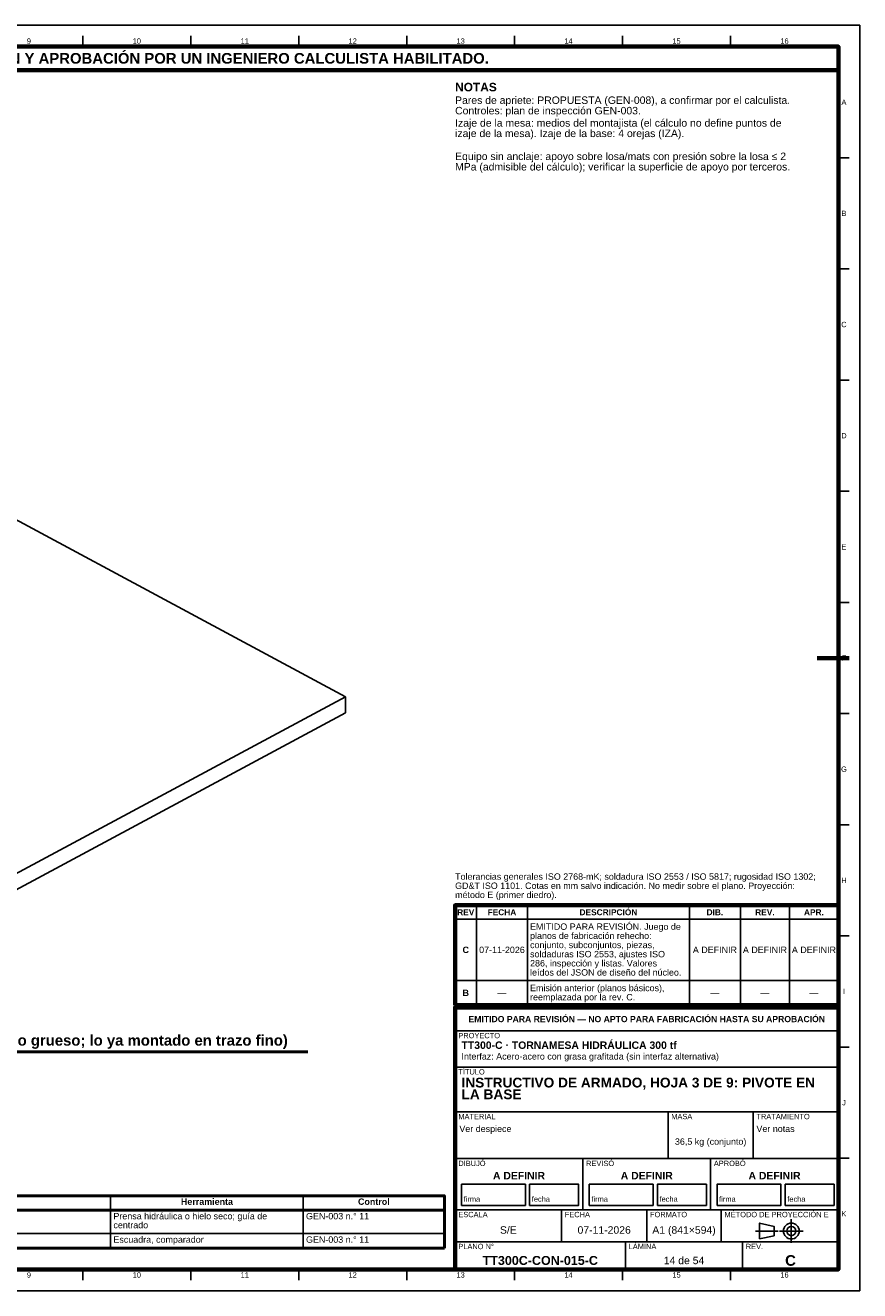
# Model space of a CAD drawing. Header units: millimetres. Extents: x 0 to 841, y 0 to 594.
# Tile 5 of 5: x 449 to 841, y 0 to 594. Entities that reach past the tile are written whole.
import ezdxf
from ezdxf.enums import TextEntityAlignment as Align

# ---------------------------------------------------------------- set-up
doc = ezdxf.new("R2010")
doc.units = ezdxf.units.MM
doc.linetypes.add('EJE', pattern=[31, 20, -4, 3, -4])
for name, color, linetype, lineweight in [('EJE', 7, 'EJE', 25), ('FINA', 7, 'CONTINUOUS', 25), ('MARCO', 7, 'CONTINUOUS', 70), ('TXT', 7, 'CONTINUOUS', 25), ('VIS', 7, 'CONTINUOUS', 50)]:
    doc.layers.add(name, color=color, linetype=linetype, lineweight=lineweight)
doc.styles.add('STD', font='LiberationSans-Regular.ttf')
doc.styles.add('STDB', font='LiberationSans-Bold.ttf')

msp = doc.modelspace()

# ---------------------------------------------------------------- linework, layer by layer
at = {"layer": 'EJE'}
for p, q in [((808.88, 22.42), (808.88, 33.58)), ((792.14, 28), (802.68, 28)), ((803.3, 28), (814.46, 28))]:
    msp.add_line(p, q, dxfattribs=at)
at = {"layer": 'FINA'}
for p, q in [((476.19, 584), (476.19, 589)), ((526.88, 584), (526.88, 589)), ((577.56, 584), (577.56, 589)), ((628.25, 584), (628.25, 589)), ((678.94, 584), (678.94, 589)), ((729.62, 584), (729.62, 589)), ((780.31, 584), (780.31, 589)), ((831, 531.82), (836, 531.82)), ((831, 479.64), (836, 479.64)), ((831, 427.45), (836, 427.45)), ((831, 375.27), (836, 375.27)), ((831, 323.09), (836, 323.09)), ((831, 270.91), (836, 270.91)), ((831, 218.73), (836, 218.73)), ((661, 134), (661, 180.9)), ((685, 134), (685, 180.9)), ((761, 134), (761, 180.9)), ((785, 134), (785, 180.9)), ((808, 134), (808, 180.9)), ((651, 174.4), (831, 174.4)), ((831, 166.55), (836, 166.55)), ((651, 145.6), (831, 145.6)), ((651, 134), (831, 134)), ((651, 133), (831, 133)), ((651, 122), (831, 122)), ((831, 114.36), (836, 114.36)), ((651, 105), (831, 105)), ((651, 84), (831, 84)), ((751, 62), (751, 84)), ((791, 62), (791, 84)), ((651, 62), (831, 62)), ((711, 38), (711, 62)), ((771, 38), (771, 62)), ((831, 62.18), (836, 62.18)), ((489.24, 44.6), (489.24, 20)), ((579.68, 44.6), (579.68, 20)), ((25, 37.8), (646, 37.8)), ((651, 38), (831, 38)), ((701, 23), (701, 38)), ((741, 23), (741, 38)), ((776, 23), (776, 38)), ((25, 26.8), (646, 26.8)), ((651, 23), (831, 23)), ((731, 10), (731, 23)), ((786, 10), (786, 23)), ((476.19, 10), (476.19, 5)), ((526.88, 10), (526.88, 5)), ((577.56, 10), (577.56, 5)), ((628.25, 10), (628.25, 5)), ((678.94, 10), (678.94, 5)), ((729.62, 10), (729.62, 5)), ((780.31, 10), (780.31, 5))]:
    msp.add_line(p, q, dxfattribs=at)
for points in [[(0, 0), (841, 0), (841, 594), (0, 594)], [(654, 40), (684, 40), (684, 50), (654, 50)], [(686, 40), (709, 40), (709, 50), (686, 50)], [(714, 40), (744, 40), (744, 50), (714, 50)], [(746, 40), (769, 40), (769, 50), (746, 50)], [(774, 40), (804, 40), (804, 50), (774, 50)], [(806, 40), (829, 40), (829, 50), (806, 50)], [(794, 24.28), (800.82, 25.83), (800.82, 30.17), (794, 31.72)]]:
    msp.add_lwpolyline(points, close=True, dxfattribs=at)
for points in [[(599.5, 278.84), (365.37, 404.55)], [(335.5, 137.1), (599.5, 278.84)], [(599.5, 271.28), (599.5, 278.84)], [(335.5, 129.54), (599.5, 271.28)]]:
    msp.add_lwpolyline(points, dxfattribs=at)
for radius in [3.72, 2.17]:
    msp.add_circle((808.88, 28), radius, dxfattribs=at)
at = {"layer": 'MARCO'}
msp.add_line((836, 297), (821, 297), dxfattribs=at)
for points in [[(20, 10), (831, 10), (831, 584), (20, 584)], [(20, 573), (831, 573), (831, 584), (20, 584)], [(651, 134), (831, 134), (831, 180.9), (651, 180.9)], [(651, 10), (831, 10), (831, 133), (651, 133)]]:
    msp.add_lwpolyline(points, close=True, dxfattribs=at)
at = {"layer": 'VIS'}
for p, q in [((89.09, 112.14), (581.91, 112.14)), ((646, 44.6), (646, 20)), ((25, 20), (646, 20))]:
    msp.add_line(p, q, dxfattribs=at)
msp.add_lwpolyline([(25, 37.8), (646, 37.8), (646, 44.6), (25, 44.6)], close=True, dxfattribs=at)

# ---------------------------------------------------------------- texts
at = {"layer": 'TXT'}
for s, height, style, p in [('ESTOS PLANOS NO SON VÁLIDOS PARA FABRICACIÓN HASTA SU REVISIÓN Y APROBACIÓN POR UN INGENIERO CALCULISTA HABILITADO.', 5, 'STDB', (425.5, 578.5)), ('9', 2.5, 'STD', (450.84, 586.6)), ('10', 2.5, 'STD', (501.53, 586.6)), ('11', 2.5, 'STD', (552.22, 586.6)), ('12', 2.5, 'STD', (602.91, 586.6)), ('13', 2.5, 'STD', (653.59, 586.6)), ('14', 2.5, 'STD', (704.28, 586.6)), ('15', 2.5, 'STD', (754.97, 586.6)), ('16', 2.5, 'STD', (805.66, 586.6)), ('A', 2.5, 'STD', (833.6, 557.91)), ('B', 2.5, 'STD', (833.6, 505.73)), ('C', 2.5, 'STD', (833.6, 453.55)), ('D', 2.5, 'STD', (833.6, 401.36)), ('E', 2.5, 'STD', (833.6, 349.18)), ('F', 2.5, 'STD', (833.6, 297)), ('G', 2.5, 'STD', (833.6, 244.82)), ('H', 2.5, 'STD', (833.6, 192.64)), ('REV', 2.8, 'STDB', (656, 177.65)), ('FECHA', 2.8, 'STDB', (673, 177.65)), ('DESCRIPCIÓN', 2.8, 'STDB', (723, 177.65)), ('DIB.', 2.8, 'STDB', (773, 177.65)), ('REV.', 2.8, 'STDB', (796.5, 177.65)), ('APR.', 2.8, 'STDB', (819.5, 177.65)), ('C', 3, 'STDB', (656, 160)), ('07-11-2026', 3, 'STD', (673, 160)), ('A DEFINIR', 3, 'STD', (773, 160)), ('A DEFINIR', 3, 'STD', (796.5, 160)), ('A DEFINIR', 3, 'STD', (819.5, 160)), ('B', 3, 'STDB', (656, 139.8)), ('—', 3, 'STD', (673, 139.8)), ('—', 3, 'STD', (773, 139.8)), ('—', 3, 'STD', (796.5, 139.8)), ('—', 3, 'STD', (819.5, 139.8)), ('I', 2.5, 'STD', (833.6, 140.45)), ('EMITIDO PARA REVISIÓN — NO APTO PARA FABRICACIÓN HASTA SU APROBACIÓN', 2.9, 'STDB', (741, 127.5)), ('J', 2.5, 'STD', (833.6, 88.27)), ('36,5 kg (conjunto)', 3, 'STD', (771, 70)), ('A DEFINIR', 3.5, 'STDB', (681, 54)), ('A DEFINIR', 3.5, 'STDB', (741, 54)), ('A DEFINIR', 3.5, 'STDB', (801, 54)), ('Herramienta', 3, 'STDB', (534.46, 41.8)), ('Control', 3, 'STDB', (612.84, 41.8)), ('K', 2.5, 'STD', (833.6, 36.09)), ('S/E', 3.5, 'STD', (676, 28.5)), ('07-11-2026', 3.5, 'STD', (721, 28.5)), ('A1 (841×594)', 3.5, 'STD', (758.5, 28.5)), ('TT300C-CON-015-C', 4.2, 'STDB', (691, 14.2)), ('14 de 54', 3.5, 'STD', (758.5, 14.2)), ('C', 5, 'STDB', (808.5, 14.2)), ('9', 2.5, 'STD', (450.84, 7.4)), ('10', 2.5, 'STD', (501.53, 7.4)), ('11', 2.5, 'STD', (552.22, 7.4)), ('12', 2.5, 'STD', (602.91, 7.4)), ('13', 2.5, 'STD', (653.59, 7.4)), ('14', 2.5, 'STD', (704.28, 7.4)), ('15', 2.5, 'STD', (754.97, 7.4)), ('16', 2.5, 'STD', (805.66, 7.4))]:
    msp.add_text(s, height=height, dxfattribs=dict(at, style=style)).set_placement(p, align=Align.MIDDLE_CENTER)
for s, height, style, p in [('NOTAS', 4, 'STDB', (651, 567)), ('Pares de apriete: PROPUESTA (GEN-008), a confirmar por el calculista.', 3.5, 'STD', (651, 560.6)), ('Controles: plan de inspección GEN-003.', 3.5, 'STD', (651, 555.7)), ('Izaje de la mesa: medios del montajista (el cálculo no define puntos de', 3.5, 'STD', (651, 549.93)), ('izaje de la mesa). Izaje de la base: 4 orejas (IZA).', 3.5, 'STD', (651, 545.03)), ('Equipo sin anclaje: apoyo sobre losa/mats con presión sobre la losa ≤ 2', 3.5, 'STD', (651, 534.25)), ('MPa (admisible del cálculo); verificar la superficie de apoyo por terceros.', 3.5, 'STD', (651, 529.35)), ('EMITIDO PARA REVISIÓN. Juego de', 3, 'STD', (686.2, 172.4)), ('planos de fabricación rehecho:', 3, 'STD', (686.2, 168.1)), ('conjunto, subconjuntos, piezas,', 3, 'STD', (686.2, 163.8)), ('soldaduras ISO 2553, ajustes ISO', 3, 'STD', (686.2, 159.5)), ('286, inspección y listas. Valores', 3, 'STD', (686.2, 155.2)), ('leídos del JSON de diseño del núcleo.', 3, 'STD', (686.2, 150.9)), ('Emisión anterior (planos básicos),', 3, 'STD', (686.2, 143.6)), ('reemplazada por la rev. C.', 3, 'STD', (686.2, 139.3)), ('PROYECTO', 2.5, 'STD', (652.5, 121)), ('TT300-C · TORNAMESA HIDRÁULICA 300 tf', 3.5, 'STDB', (654, 117)), ('Interfaz: Acero-acero con grasa grafitada (sin interfaz alternativa)', 3, 'STD', (654, 111.5)), ('TÍTULO', 2.5, 'STD', (652.5, 104)), ('INSTRUCTIVO DE ARMADO, HOJA 3 DE 9: PIVOTE EN', 4.6, 'STDB', (654, 100)), ('LA BASE', 4.6, 'STDB', (654, 94.48)), ('MATERIAL', 2.5, 'STD', (652.5, 83)), ('Ver despiece', 3, 'STD', (653, 77.5)), ('MASA', 2.5, 'STD', (752.5, 83)), ('Ver notas', 3, 'STD', (792.5, 77.5)), ('TRATAMIENTO', 2.5, 'STD', (792.5, 83)), ('DIBUJÓ', 2.5, 'STD', (652.5, 61)), ('REVISÓ', 2.5, 'STD', (712.5, 61)), ('APROBÓ', 2.5, 'STD', (772.5, 61)), ('ESCALA', 2.5, 'STD', (652.5, 37)), ('FECHA', 2.5, 'STD', (702.5, 37)), ('FORMATO', 2.5, 'STD', (742.5, 37)), ('MÉTODO DE PROYECCIÓN E', 2.5, 'STD', (777.5, 37)), ('PLANO N°', 2.5, 'STD', (652.5, 22)), ('LÁMINA', 2.5, 'STD', (732.5, 22)), ('REV.', 2.5, 'STD', (787.5, 22))]:
    msp.add_text(s, height=height, dxfattribs=dict(at, style=style)).set_placement(p, align=Align.TOP_LEFT)
at = {"layer": 'TXT', "style": 'STD'}
for s, height, p in [('Tolerancias generales ISO 2768-mK; soldadura ISO 2553 / ISO 5817; rugosidad ISO 1302;', 3, (651, 192)), ('GD&T ISO 1101. Cotas en mm salvo indicación. No medir sobre el plano. Proyección:', 3, (651, 187.7)), ('método E (primer diedro).', 3, (651, 183.4)), ('firma', 2.5, (655, 41)), ('fecha', 2.5, (687, 41)), ('firma', 2.5, (715, 41)), ('fecha', 2.5, (747, 41)), ('firma', 2.5, (775, 41)), ('fecha', 2.5, (807, 41))]:
    msp.add_text(s, height=height, dxfattribs=at).set_placement(p, align=Align.BOTTOM_LEFT)
at = {"layer": 'TXT', "style": 'STDB'}
msp.add_text('3. PIVOTE EN LA BASE (vista local: plancha base recortada alrededor del collar) (piezas del paso en trazo grueso; lo ya montado en trazo fino)', height=5, dxfattribs=at).set_placement((335.5, 113.54), align=Align.BOTTOM_CENTER)
at = {"layer": 'TXT', "style": 'STD'}
for s, p in [('Prensa hidráulica o hielo seco; guía de', (490.54, 35)), ('GEN-003 n.° 11', (580.98, 35)), ('centrado', (490.54, 30.8)), ('Escuadra, comparador', (490.54, 24)), ('GEN-003 n.° 11', (580.98, 24))]:
    msp.add_text(s, height=3, dxfattribs=at).set_placement(p, align=Align.MIDDLE_LEFT)

doc.saveas('drawing.dxf')
